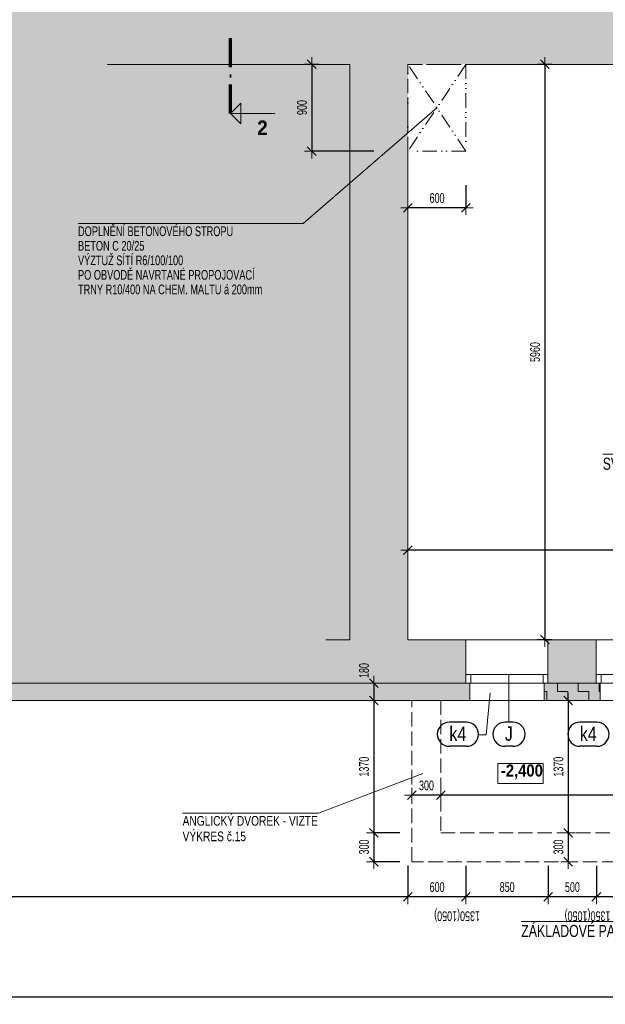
# Model space of a CAD drawing. Header units: millimetres. Extents: x -97971 to 48677, y -63570 to -5533.
# Tile 2 of 65: x -83109 to -77048, y -25274 to -15074. Entities that reach past the tile are written whole.
import ezdxf

# ---------------------------------------------------------------- set-up
doc = ezdxf.new("R2010")
doc.units = ezdxf.units.MM
doc.header["$PDMODE"] = 65
for name, pattern in [('Carkovana 2x_1', [200, 150, -50]), ('JIS_08_37', [480, 300, -90, 0, -90]), ('JIS_09_15', [300, 150, -50, 0, -50, 0, -50])]:
    doc.linetypes.add(name, pattern=pattern)
for name, color, linetype, lineweight in [('XR$1$1.PP - NÁVRH_1', 7, 'Continuous', 25), ('XR$2$KOTY_1', 7, 'Continuous', 25), ('XR$4$VÝPLNĚ_1', 7, 'Continuous', 25), ('XR$7$FILING ___1', 7, 'Continuous', 25)]:
    doc.layers.add(name, color=color, linetype=linetype, lineweight=lineweight)
doc.styles.add('ARIAL', font='ARIAL.TTF')
doc.styles.add('Arial Black', font='Arial Black')
doc.styles.add('ARIALNARROW', font='ARIALN.TTF')
doc.dimstyles.new('DIMSTYLE_3', dxfattribs={"dimtxt": 100, "dimasz": 150, "dimexe": 0, "dimexo": 0, "dimgap": 50, "dimtad": 2, "dimdec": 0, "dimrnd": 5, "dimzin": 12, "dimdsep": 46, "dimtxsty": 'ARIALNARROW', "dimblk1": 'ALL_ML_STRICH', "dimblk2": 'ALL_ML_STRICH', "dimsah": 1, "dimcen": 0, "dimclrd": 6, "dimclre": 6, "dimclrt": 6, "dimadec": 0, "dimazin": 0, "dimtfac": 1, "dimtdec": 0, "dimtix": 1, "dimtmove": 2, "dimatfit": 3, "dimfxl": 0, "dimtzin": 0, "dimlwd": 0, "dimlwe": 13, "dimarcsym": 0})
doc.dimstyles.new('DIMSTYLE_5', dxfattribs={"dimtxt": 100, "dimasz": 150, "dimexe": 0, "dimexo": 0, "dimgap": 50, "dimtad": 2, "dimdec": 0, "dimrnd": 5, "dimzin": 12, "dimdsep": 46, "dimtxsty": 'ARIALNARROW', "dimblk1": 'ALL_ML_STRICH', "dimblk2": 'ALL_ML_STRICH', "dimsah": 1, "dimcen": 0, "dimclrd": 6, "dimclre": 6, "dimclrt": 6, "dimadec": 0, "dimazin": 0, "dimtfac": 1, "dimtdec": 0, "dimtix": 1, "dimtmove": 2, "dimatfit": 3, "dimfxl": 0, "dimtvp": 1.2, "dimtzin": 0, "dimlwd": 0, "dimlwe": 13, "dimarcsym": 0})
pattern_1 = [(0, (216, 216), (108, 108), [108, -108]), (90, (216, 216), (-108, 108), [108, -108])]

# ---------------------------------------------------------------- blocks, each defined once
blk = doc.blocks.new('ALL_ML_STRICH')
at = {"color": 0, "linetype": 'ByBlock', "lineweight": -2}
for p, q in [((-1, 0), (0.5, 0)), ((-0.3, -0.3), (0.3, 0.3)), ((0, -0.5), (0, 0.5))]:
    blk.add_line(p, q, dxfattribs=at)
blk = doc.blocks.new('*D215')
at = {"layer": 'DEFPOINTS', "color": 6, "linetype": 'Continuous', "lineweight": 13}
for p in [(-90111, -23811), (-61786, -23811), (-61786, -25199)]:
    blk.add_point(p, dxfattribs=at)
at = {"layer": 'XR$2$KOTY_1', "color": 6, "linetype": 'Continuous', "lineweight": -2}
for p, q in [((-90111, -24458), (-90111, -25199)), ((-61786, -24526), (-61786, -25199)), ((-61786, -25199), (-90111, -25199))]:
    blk.add_line(p, q, dxfattribs=at)
at = {"layer": 'XR$2$KOTY_1', "color": 6, "linetype": 'Continuous', "lineweight": 13, "xscale": 150, "yscale": 150, "zscale": 150}
for p, rotation in [((-90111, -25199), 180), ((-61786, -25199), 360)]:
    blk.add_blockref('ALL_ML_STRICH', p, dxfattribs=dict(at, rotation=rotation))
at = {"layer": 'XR$2$KOTY_1', "color": 6, "linetype": 'Continuous', "lineweight": 13, "insert": (-75953, -25099), "char_height": 100, "width": 405.71, "attachment_point": 5, "style": 'ARIALNARROW'}
blk.add_mtext('\\W0.81;\\A1;{28325}', dxfattribs=at)
blk = doc.blocks.new('KOMPLEXNÍ OBJEKT_12')
at = {"layer": 'XR$2$KOTY_1', "color": 7, "linetype": 'JIS_08_37', "lineweight": 70}
blk.add_line((-80928, -16046), (-80928, -15170), dxfattribs=at)
at = {"layer": 'XR$2$KOTY_1', "color": 7, "linetype": 'Continuous', "lineweight": 13}
for p, q in [((-80928, -16046), (-80821, -15940)), ((-80821, -16152), (-80821, -15940)), ((-80928, -16046), (-80469, -16046)), ((-80928, -16046), (-80821, -16152))]:
    blk.add_line(p, q, dxfattribs=at)
at = {"layer": 'XR$2$KOTY_1', "color": 7, "linetype": 'Continuous', "lineweight": 25, "insert": (-80651, -16268), "char_height": 150, "width": 176.23, "attachment_point": 7, "rotation": 0.0001, "style": 'Arial Black'}
blk.add_mtext('\\W0.82;2', dxfattribs=at)
blk = doc.blocks.new('*D234')
at = {"layer": 'DEFPOINTS', "color": 6, "linetype": 'Continuous', "lineweight": 13}
for p in [(-79091, -16436), (-78491, -16436), (-78491, -17022)]:
    blk.add_point(p, dxfattribs=at)
at = {"layer": 'XR$2$KOTY_1', "color": 6, "linetype": 'Continuous', "lineweight": -2}
for p, q in [((-78491, -16789), (-78491, -17022)), ((-79091, -17022), (-79091, -17022)), ((-78491, -17022), (-79091, -17022))]:
    blk.add_line(p, q, dxfattribs=at)
at = {"layer": 'XR$2$KOTY_1', "color": 6, "linetype": 'Continuous', "lineweight": 13, "xscale": 150, "yscale": 150, "zscale": 150}
for p, rotation in [((-79091, -17022), 180), ((-78491, -17022), 360)]:
    blk.add_blockref('ALL_ML_STRICH', p, dxfattribs=dict(at, rotation=rotation))
at = {"layer": 'XR$2$KOTY_1', "color": 6, "linetype": 'Continuous', "lineweight": 13, "insert": (-78789, -16922), "char_height": 100, "width": 243.43, "attachment_point": 5, "style": 'ARIALNARROW'}
blk.add_mtext('\\W0.81;\\A1;{600}', dxfattribs=at)
blk = doc.blocks.new('*D235')
at = {"layer": 'DEFPOINTS', "color": 6, "linetype": 'Continuous', "lineweight": 13}
for p in [(-78491, -15536), (-77675, -15536), (-77641, -21496)]:
    blk.add_point(p, dxfattribs=at)
at = {"layer": 'XR$2$KOTY_1', "color": 6, "linetype": 'Continuous', "lineweight": -2}
for p, q in [((-77675, -15536), (-77675, -15536)), ((-77675, -15536), (-77675, -21496)), ((-77675, -21496), (-77675, -21496))]:
    blk.add_line(p, q, dxfattribs=at)
at = {"layer": 'XR$2$KOTY_1', "color": 6, "linetype": 'Continuous', "lineweight": 13, "xscale": 150, "yscale": 150, "zscale": 150}
for p, rotation in [((-77675, -15536), 90), ((-77675, -21496), 270)]:
    blk.add_blockref('ALL_ML_STRICH', p, dxfattribs=dict(at, rotation=rotation))
at = {"layer": 'XR$2$KOTY_1', "color": 6, "linetype": 'Continuous', "lineweight": 13, "insert": (-77775, -18517), "char_height": 100, "width": 324.57, "attachment_point": 5, "rotation": 90, "style": 'ARIALNARROW'}
blk.add_mtext('\\W0.81;\\A1;{5960}', dxfattribs=at)
blk = doc.blocks.new('*D236')
at = {"layer": 'DEFPOINTS', "color": 6, "linetype": 'Continuous', "lineweight": 13}
for p in [(-80087, -15536), (-79091, -15536), (-79091, -16436)]:
    blk.add_point(p, dxfattribs=at)
at = {"layer": 'XR$2$KOTY_1', "color": 6, "linetype": 'Continuous', "lineweight": -2}
for p, q in [((-80087, -15536), (-80087, -15536)), ((-80087, -15536), (-80087, -16436)), ((-79443, -16436), (-80087, -16436))]:
    blk.add_line(p, q, dxfattribs=at)
at = {"layer": 'XR$2$KOTY_1', "color": 6, "linetype": 'Continuous', "lineweight": 13, "xscale": 150, "yscale": 150, "zscale": 150}
for p, rotation in [((-80087, -15536), 90), ((-80087, -16436), 270)]:
    blk.add_blockref('ALL_ML_STRICH', p, dxfattribs=dict(at, rotation=rotation))
at = {"layer": 'XR$2$KOTY_1', "color": 6, "linetype": 'Continuous', "lineweight": 13, "insert": (-80187, -15984), "char_height": 100, "width": 243.43, "attachment_point": 5, "rotation": 90, "style": 'ARIALNARROW'}
blk.add_mtext('\\W0.81;\\A1;{900}', dxfattribs=at)
blk = doc.blocks.new('*D248')
at = {"layer": 'DEFPOINTS', "color": 6, "linetype": 'Continuous', "lineweight": 13}
for p in [(-77433, -22126), (-77391, -22126), (-77391, -23496)]:
    blk.add_point(p, dxfattribs=at)
at = {"layer": 'XR$2$KOTY_1', "color": 6, "linetype": 'Continuous', "lineweight": -2}
for p, q in [((-77433, -22126), (-77433, -22126)), ((-77433, -22126), (-77433, -23496)), ((-77433, -23496), (-77433, -23496))]:
    blk.add_line(p, q, dxfattribs=at)
at = {"layer": 'XR$2$KOTY_1', "color": 6, "linetype": 'Continuous', "lineweight": 13, "xscale": 150, "yscale": 150, "zscale": 150}
for p, rotation in [((-77433, -22126), 90), ((-77433, -23496), 270)]:
    blk.add_blockref('ALL_ML_STRICH', p, dxfattribs=dict(at, rotation=rotation))
at = {"layer": 'XR$2$KOTY_1', "color": 6, "linetype": 'Continuous', "lineweight": 13, "insert": (-77533, -22812), "char_height": 100, "width": 324.57, "attachment_point": 5, "rotation": 90, "style": 'ARIALNARROW'}
blk.add_mtext('\\W0.81;\\A1;{1370}', dxfattribs=at)
blk = doc.blocks.new('*D249')
at = {"layer": 'DEFPOINTS', "color": 6, "linetype": 'Continuous', "lineweight": 13}
for p in [(-77433, -23496), (-77391, -23496), (-77422, -23796)]:
    blk.add_point(p, dxfattribs=at)
at = {"layer": 'XR$2$KOTY_1', "color": 6, "linetype": 'Continuous', "lineweight": -2}
for p, q in [((-77433, -23496), (-77433, -23496)), ((-77433, -23496), (-77433, -23796)), ((-77433, -23796), (-77433, -23796))]:
    blk.add_line(p, q, dxfattribs=at)
at = {"layer": 'XR$2$KOTY_1', "color": 6, "linetype": 'Continuous', "lineweight": 13, "xscale": 150, "yscale": 150, "zscale": 150}
for p, rotation in [((-77433, -23496), 90), ((-77433, -23796), 270)]:
    blk.add_blockref('ALL_ML_STRICH', p, dxfattribs=dict(at, rotation=rotation))
at = {"layer": 'XR$2$KOTY_1', "color": 6, "linetype": 'Continuous', "lineweight": 13, "insert": (-77533, -23644), "char_height": 100, "width": 243.43, "attachment_point": 5, "rotation": 90, "style": 'ARIALNARROW'}
blk.add_mtext('\\W0.81;\\A1;{300}', dxfattribs=at)
blk = doc.blocks.new('*D275')
at = {"layer": 'DEFPOINTS', "color": 6, "linetype": 'Continuous', "lineweight": 13}
for p in [(-79445, -21946), (-79289, -21946), (-79051, -22126)]:
    blk.add_point(p, dxfattribs=at)
at = {"layer": 'XR$2$KOTY_1', "color": 6, "linetype": 'Continuous', "lineweight": -2}
for p, q in [((-79445, -21946), (-79445, -21946)), ((-79445, -21946), (-79445, -22126)), ((-79445, -22126), (-79445, -22126))]:
    blk.add_line(p, q, dxfattribs=at)
at = {"layer": 'XR$2$KOTY_1', "color": 6, "linetype": 'Continuous', "lineweight": 13, "xscale": 150, "yscale": 150, "zscale": 150}
for p, rotation in [((-79445, -21946), 90), ((-79445, -22126), 270)]:
    blk.add_blockref('ALL_ML_STRICH', p, dxfattribs=dict(at, rotation=rotation))
at = {"layer": 'XR$2$KOTY_1', "color": 6, "linetype": 'Continuous', "lineweight": 13, "insert": (-79545, -21816), "char_height": 100, "width": 243.43, "attachment_point": 5, "rotation": 90, "style": 'ARIALNARROW'}
blk.add_mtext('\\W0.81;\\A1;{180}', dxfattribs=at)
blk = doc.blocks.new('*D276')
at = {"layer": 'DEFPOINTS', "color": 6, "linetype": 'Continuous', "lineweight": 13}
for p in [(-79445, -22126), (-79051, -22126), (-78751, -23496)]:
    blk.add_point(p, dxfattribs=at)
at = {"layer": 'XR$2$KOTY_1', "color": 6, "linetype": 'Continuous', "lineweight": -2}
for p, q in [((-79445, -22126), (-79445, -22126)), ((-79445, -22126), (-79445, -23496)), ((-79173, -23496), (-79445, -23496))]:
    blk.add_line(p, q, dxfattribs=at)
at = {"layer": 'XR$2$KOTY_1', "color": 6, "linetype": 'Continuous', "lineweight": 13, "xscale": 150, "yscale": 150, "zscale": 150}
for p, rotation in [((-79445, -22126), 90), ((-79445, -23496), 270)]:
    blk.add_blockref('ALL_ML_STRICH', p, dxfattribs=dict(at, rotation=rotation))
at = {"layer": 'XR$2$KOTY_1', "color": 6, "linetype": 'Continuous', "lineweight": 13, "insert": (-79545, -22812), "char_height": 100, "width": 324.57, "attachment_point": 5, "rotation": 90, "style": 'ARIALNARROW'}
blk.add_mtext('\\W0.81;\\A1;{1370}', dxfattribs=at)
blk = doc.blocks.new('*D277')
at = {"layer": 'DEFPOINTS', "color": 6, "linetype": 'Continuous', "lineweight": 13}
for p in [(-79445, -23496), (-78751, -23496), (-79051, -23796)]:
    blk.add_point(p, dxfattribs=at)
at = {"layer": 'XR$2$KOTY_1', "color": 6, "linetype": 'Continuous', "lineweight": -2}
for p, q in [((-79173, -23496), (-79445, -23496)), ((-79445, -23496), (-79445, -23796)), ((-79173, -23796), (-79445, -23796))]:
    blk.add_line(p, q, dxfattribs=at)
at = {"layer": 'XR$2$KOTY_1', "color": 6, "linetype": 'Continuous', "lineweight": 13, "xscale": 150, "yscale": 150, "zscale": 150}
for p, rotation in [((-79445, -23496), 90), ((-79445, -23796), 270)]:
    blk.add_blockref('ALL_ML_STRICH', p, dxfattribs=dict(at, rotation=rotation))
at = {"layer": 'XR$2$KOTY_1', "color": 6, "linetype": 'Continuous', "lineweight": 13, "insert": (-79545, -23644), "char_height": 100, "width": 243.43, "attachment_point": 5, "rotation": 90, "style": 'ARIALNARROW'}
blk.add_mtext('\\W0.81;\\A1;{300}', dxfattribs=at)
blk = doc.blocks.new('*D301')
at = {"layer": 'DEFPOINTS', "color": 6, "linetype": 'Continuous', "lineweight": 13}
for p in [(-73504, -20569), (-79091, -21496), (-73504, -21496)]:
    blk.add_point(p, dxfattribs=at)
at = {"layer": 'XR$2$KOTY_1', "color": 6, "linetype": 'Continuous', "lineweight": -2}
for p, q in [((-79091, -20569), (-79091, -20569)), ((-73504, -20569), (-79091, -20569)), ((-73504, -20569), (-73504, -20569))]:
    blk.add_line(p, q, dxfattribs=at)
at = {"layer": 'XR$2$KOTY_1', "color": 6, "linetype": 'Continuous', "lineweight": 13, "xscale": 150, "yscale": 150, "zscale": 150}
for p, rotation in [((-79091, -20569), 180), ((-73504, -20569), 360)]:
    blk.add_blockref('ALL_ML_STRICH', p, dxfattribs=dict(at, rotation=rotation))
at = {"layer": 'XR$2$KOTY_1', "color": 6, "linetype": 'Continuous', "lineweight": 13, "insert": (-76299, -20469), "char_height": 100, "width": 324.57, "attachment_point": 5, "style": 'ARIALNARROW'}
blk.add_mtext('\\W0.81;\\A1;{5590}', dxfattribs=at)
blk = doc.blocks.new('*D325')
at = {"layer": 'DEFPOINTS', "color": 6, "linetype": 'Continuous', "lineweight": 13}
for p in [(-70831, -23107), (-78751, -23496), (-70831, -23496)]:
    blk.add_point(p, dxfattribs=at)
at = {"layer": 'XR$2$KOTY_1', "color": 6, "linetype": 'Continuous', "lineweight": -2}
for p, q in [((-78751, -23107), (-78751, -23107)), ((-70831, -23107), (-78751, -23107)), ((-70831, -23107), (-70831, -23107))]:
    blk.add_line(p, q, dxfattribs=at)
at = {"layer": 'XR$2$KOTY_1', "color": 6, "linetype": 'Continuous', "lineweight": 13, "xscale": 150, "yscale": 150, "zscale": 150}
for p, rotation in [((-78751, -23107), 180), ((-70831, -23107), 360)]:
    blk.add_blockref('ALL_ML_STRICH', p, dxfattribs=dict(at, rotation=rotation))
at = {"layer": 'XR$2$KOTY_1', "color": 6, "linetype": 'Continuous', "lineweight": 13, "insert": (-74792, -23007), "char_height": 100, "width": 324.57, "attachment_point": 5, "style": 'ARIALNARROW'}
blk.add_mtext('\\W0.81;\\A1;{7920}', dxfattribs=at)
blk = doc.blocks.new('*D326')
at = {"layer": 'DEFPOINTS', "color": 6, "linetype": 'Continuous', "lineweight": 13}
for p in [(-78751, -23107), (-78751, -23496), (-79051, -23796)]:
    blk.add_point(p, dxfattribs=at)
at = {"layer": 'XR$2$KOTY_1', "color": 6, "linetype": 'Continuous', "lineweight": -2}
for p, q in [((-79051, -23107), (-79051, -23107)), ((-78751, -23107), (-79051, -23107)), ((-78751, -23107), (-78751, -23107))]:
    blk.add_line(p, q, dxfattribs=at)
at = {"layer": 'XR$2$KOTY_1', "color": 6, "linetype": 'Continuous', "lineweight": 13, "xscale": 150, "yscale": 150, "zscale": 150}
for p, rotation in [((-79051, -23107), 180), ((-78751, -23107), 360)]:
    blk.add_blockref('ALL_ML_STRICH', p, dxfattribs=dict(at, rotation=rotation))
at = {"layer": 'XR$2$KOTY_1', "color": 6, "linetype": 'Continuous', "lineweight": 13, "insert": (-78899, -23007), "char_height": 100, "width": 243.43, "attachment_point": 5, "style": 'ARIALNARROW'}
blk.add_mtext('\\W0.81;\\A1;{300}', dxfattribs=at)
blk = doc.blocks.new('*D384')
at = {"layer": 'DEFPOINTS', "color": 6, "linetype": 'Continuous', "lineweight": 13}
for p in [(-77141, -21496), (-76291, -21496), (-76291, -24160)]:
    blk.add_point(p, dxfattribs=at)
at = {"layer": 'XR$2$KOTY_1', "color": 6, "linetype": 'Continuous', "lineweight": -2}
for p, q in [((-77141, -23839), (-77141, -24160)), ((-76291, -23839), (-76291, -24160)), ((-76291, -24160), (-77141, -24160))]:
    blk.add_line(p, q, dxfattribs=at)
at = {"layer": 'XR$2$KOTY_1', "color": 6, "linetype": 'Continuous', "lineweight": 13, "xscale": 150, "yscale": 150, "zscale": 150}
for p, rotation in [((-77141, -24160), 180), ((-76291, -24160), 360)]:
    blk.add_blockref('ALL_ML_STRICH', p, dxfattribs=dict(at, rotation=rotation))
at = {"layer": 'XR$2$KOTY_1', "color": 6, "linetype": 'Continuous', "lineweight": 13, "insert": (-76714, -24060), "char_height": 100, "width": 243.43, "attachment_point": 5, "style": 'ARIALNARROW'}
blk.add_mtext('\\W0.81;\\A1;{850}', dxfattribs=at)
at = {"layer": 'XR$2$KOTY_1', "color": 6, "linetype": 'Continuous', "lineweight": 13, "insert": (-76995, -24410), "char_height": 100, "width": 5, "attachment_point": 1, "rotation": 180, "line_spacing_factor": 0.60241, "style": 'ARIALNARROW'}
blk.add_mtext('\\W0.81;1350(1050)', dxfattribs=at)
blk = doc.blocks.new('*D385')
at = {"layer": 'DEFPOINTS', "color": 6, "linetype": 'Continuous', "lineweight": 13}
for p in [(-77641, -21496), (-77141, -21496), (-77141, -24160)]:
    blk.add_point(p, dxfattribs=at)
at = {"layer": 'XR$2$KOTY_1', "color": 6, "linetype": 'Continuous', "lineweight": -2}
for p, q in [((-77641, -23839), (-77641, -24160)), ((-77141, -23839), (-77141, -24160)), ((-77141, -24160), (-77641, -24160))]:
    blk.add_line(p, q, dxfattribs=at)
at = {"layer": 'XR$2$KOTY_1', "color": 6, "linetype": 'Continuous', "lineweight": 13, "xscale": 150, "yscale": 150, "zscale": 150}
for p, rotation in [((-77641, -24160), 180), ((-77141, -24160), 360)]:
    blk.add_blockref('ALL_ML_STRICH', p, dxfattribs=dict(at, rotation=rotation))
at = {"layer": 'XR$2$KOTY_1', "color": 6, "linetype": 'Continuous', "lineweight": 13, "insert": (-77389, -24060), "char_height": 100, "width": 243.43, "attachment_point": 5, "style": 'ARIALNARROW'}
blk.add_mtext('\\W0.81;\\A1;{500}', dxfattribs=at)
blk = doc.blocks.new('*D386')
at = {"layer": 'DEFPOINTS', "color": 6, "linetype": 'Continuous', "lineweight": 13}
for p in [(-78491, -21496), (-77641, -21496), (-77641, -24160)]:
    blk.add_point(p, dxfattribs=at)
at = {"layer": 'XR$2$KOTY_1', "color": 6, "linetype": 'Continuous', "lineweight": -2}
for p, q in [((-78491, -23839), (-78491, -24160)), ((-77641, -23839), (-77641, -24160)), ((-77641, -24160), (-78491, -24160))]:
    blk.add_line(p, q, dxfattribs=at)
at = {"layer": 'XR$2$KOTY_1', "color": 6, "linetype": 'Continuous', "lineweight": 13, "xscale": 150, "yscale": 150, "zscale": 150}
for p, rotation in [((-78491, -24160), 180), ((-77641, -24160), 360)]:
    blk.add_blockref('ALL_ML_STRICH', p, dxfattribs=dict(at, rotation=rotation))
at = {"layer": 'XR$2$KOTY_1', "color": 6, "linetype": 'Continuous', "lineweight": 13, "insert": (-78064, -24060), "char_height": 100, "width": 243.43, "attachment_point": 5, "style": 'ARIALNARROW'}
blk.add_mtext('\\W0.81;\\A1;{850}', dxfattribs=at)
at = {"layer": 'XR$2$KOTY_1', "color": 6, "linetype": 'Continuous', "lineweight": 13, "insert": (-78345, -24410), "char_height": 100, "width": 5, "attachment_point": 1, "rotation": 180, "line_spacing_factor": 0.60241, "style": 'ARIALNARROW'}
blk.add_mtext('\\W0.81;1350(1050)', dxfattribs=at)
blk = doc.blocks.new('*D387')
at = {"layer": 'DEFPOINTS', "color": 6, "linetype": 'Continuous', "lineweight": 13}
for p in [(-79091, -21496), (-78491, -21496), (-78491, -24160)]:
    blk.add_point(p, dxfattribs=at)
at = {"layer": 'XR$2$KOTY_1', "color": 6, "linetype": 'Continuous', "lineweight": -2}
for p, q in [((-79091, -23834), (-79091, -24160)), ((-78491, -23839), (-78491, -24160)), ((-78491, -24160), (-79091, -24160))]:
    blk.add_line(p, q, dxfattribs=at)
at = {"layer": 'XR$2$KOTY_1', "color": 6, "linetype": 'Continuous', "lineweight": 13, "xscale": 150, "yscale": 150, "zscale": 150}
for p, rotation in [((-79091, -24160), 180), ((-78491, -24160), 360)]:
    blk.add_blockref('ALL_ML_STRICH', p, dxfattribs=dict(at, rotation=rotation))
at = {"layer": 'XR$2$KOTY_1', "color": 6, "linetype": 'Continuous', "lineweight": 13, "insert": (-78789, -24060), "char_height": 100, "width": 243.43, "attachment_point": 5, "style": 'ARIALNARROW'}
blk.add_mtext('\\W0.81;\\A1;{600}', dxfattribs=at)
blk = doc.blocks.new('*D388')
at = {"layer": 'DEFPOINTS', "color": 6, "linetype": 'Continuous', "lineweight": 13}
for p in [(-79091, -21496), (-90291, -23631), (-79091, -24160)]:
    blk.add_point(p, dxfattribs=at)
at = {"layer": 'XR$2$KOTY_1', "color": 6, "linetype": 'Continuous', "lineweight": -2}
for p, q in [((-79091, -23834), (-79091, -24160)), ((-90291, -24223), (-90291, -24160)), ((-79091, -24160), (-90291, -24160))]:
    blk.add_line(p, q, dxfattribs=at)
at = {"layer": 'XR$2$KOTY_1', "color": 6, "linetype": 'Continuous', "lineweight": 13, "xscale": 150, "yscale": 150, "zscale": 150}
for p, rotation in [((-90291, -24160), 180), ((-79091, -24160), 360)]:
    blk.add_blockref('ALL_ML_STRICH', p, dxfattribs=dict(at, rotation=rotation))
at = {"layer": 'XR$2$KOTY_1', "color": 6, "linetype": 'Continuous', "lineweight": 13, "insert": (-84696, -24060), "char_height": 100, "width": 405.71, "attachment_point": 5, "style": 'ARIALNARROW'}
blk.add_mtext('\\W0.81;\\A1;{11200}', dxfattribs=at)

msp = doc.modelspace()

# ---------------------------------------------------------------- hatches: boundary and pattern name
at = {"layer": 'XR$7$FILING ___1', "linetype": 'Continuous', "lineweight": 13}
for color, points in [(11, [(-79091.3, -22126.3), (-78451.3, -22126.3), (-78451.3, -21946.3), (-90291.3, -21946.3), (-90291.3, -23631.3), (-96721.3, -23631.3), (-96721.3, -11506.3), (-79991.3, -11506.3), (-79991.3, -11506.3), (-81337.9, -11506.3), (-81337.9, -11326.3), (-96901.3, -11326.3), (-96901.3, -23811.3), (-90111.3, -23811.3), (-90111.3, -22126.3), (-79091.3, -22126.3)]), (254, [(-96721.3, -23631.3), (-90291.3, -23631.3), (-90291.3, -21946.3), (-79939.5, -21946.3), (-79939.5, -21496.3), (-79691.3, -21496.3), (-79691.3, -15536.3), (-82204.3, -15536.3), (-82204.3, -14936.3), (-81916.3, -14936.3), (-81916.3, -11956.3), (-82283.2, -11956.3), (-82283.2, -11506.3), (-96721.3, -11506.3)]), (11, [(-77101.3, -22126.3), (-77101.3, -21946.3), (-77681.3, -21946.3), (-77681.3, -22126.3), (-77391.4, -22126.3)])]:
    msp.add_hatch(color=color, dxfattribs=at).paths.add_polyline_path(points, flags=0)
h = msp.add_hatch(dxfattribs=at)
h.set_pattern_fill('VZOR', scale=108, style=0, pattern_type=2)
h.set_pattern_definition(pattern_1)
h.paths.add_polyline_path([(-79091.3, -22126.3), (-78451.3, -22126.3), (-78451.3, -21946.3), (-90291.3, -21946.3), (-90291.3, -23631.3), (-96721.3, -23631.3), (-96721.3, -11506.3), (-79991.3, -11506.3), (-79991.3, -11506.3), (-81337.9, -11506.3), (-81337.9, -11326.3), (-96901.3, -11326.3), (-96901.3, -23811.3), (-90111.3, -23811.3), (-90111.3, -22126.3), (-79091.3, -22126.3)], flags=0)
at = {"layer": 'XR$7$FILING ___1', "linetype": 'Carkovana 2x_1', "lineweight": 50}
msp.add_hatch(color=254, dxfattribs=at).paths.add_polyline_path([(-79091.3, -21496.3), (-79091.3, -15536.3), (-74736.3, -15536.3), (-74736.3, -15036.3), (-74836.3, -14936.3), (-75246.3, -14936.3), (-75246.3, -15386.3), (-76146.3, -15386.3), (-76146.3, -14936.3), (-81466.3, -14936.3), (-81466.3, -11956.3), (-81166.3, -11956.3), (-81166.3, -11506.3), (-82283.2, -11506.3), (-82283.2, -11956.3), (-81916.3, -11956.3), (-81916.3, -14936.3), (-82204.3, -14936.3), (-82204.3, -15536.3), (-79691.3, -15536.3), (-79691.3, -21496.3), (-79939.5, -21496.3), (-79939.5, -21946.3), (-78491.3, -21946.3), (-78491.3, -21496.3)])
at = {"layer": 'XR$7$FILING ___1', "linetype": 'Continuous', "lineweight": 50}
msp.add_hatch(color=254, dxfattribs=at).paths.add_polyline_path([(-77641.3, -21946.3), (-77141.3, -21946.3), (-77141.3, -21496.3), (-77641.3, -21496.3)])
at = {"layer": 'XR$7$FILING ___1', "linetype": 'Continuous', "lineweight": 13}
h = msp.add_hatch(dxfattribs=at)
h.set_pattern_fill('VZOR', scale=108, style=0, pattern_type=2)
h.set_pattern_definition(pattern_1)
h.paths.add_polyline_path([(-77101.3, -22126.3), (-77101.3, -21946.3), (-77681.3, -21946.3), (-77681.3, -22126.3), (-77391.4, -22126.3)], flags=0)

# ---------------------------------------------------------------- linework, layer by layer
at = {"layer": 'XR$1$1.PP - NÁVRH_1', "color": 14, "linetype": 'Continuous', "lineweight": 13}
for p, q in [((-79691.3, -15536.3), (-82204.3, -15536.3)), ((-79691.3, -21496.3), (-79691.3, -15536.3)), ((-74736.3, -15536.3), (-78491.3, -15536.3)), ((-79091.3, -21496.3), (-79091.3, -16436.3)), ((-79691.3, -21496.3), (-79939.5, -21496.3)), ((-78491.3, -21496.3), (-79091.3, -21496.3)), ((-78491.3, -21946.3), (-78491.3, -21496.3)), ((-77141.3, -21496.3), (-77641.3, -21496.3)), ((-77641.3, -21946.3), (-77641.3, -21496.3)), ((-77141.3, -21946.3), (-77141.3, -21496.3)), ((-78491.3, -21946.3), (-79939.5, -21946.3)), ((-77141.3, -21946.3), (-77641.3, -21946.3))]:
    msp.add_line(p, q, dxfattribs=at)
at = {"layer": 'XR$1$1.PP - NÁVRH_1', "color": 14, "linetype": 'Carkovana 2x_1', "lineweight": 13}
for p, q in [((-79091.3, -16436.3), (-79091.3, -15536.3)), ((-79091.3, -15536.3), (-78491.3, -15536.3))]:
    msp.add_line(p, q, dxfattribs=at)
at = {"layer": 'XR$1$1.PP - NÁVRH_1', "color": 7, "linetype": 'Continuous', "lineweight": 13}
for p, q in [((-77641.3, -21496.3), (-78491.3, -21496.3)), ((-76291.3, -21496.3), (-77141.3, -21496.3)), ((-90291.3, -21946.3), (-79939.5, -21946.3)), ((-78451.3, -21946.3), (-78491.3, -21946.3)), ((-78451.3, -22126.3), (-78451.3, -21946.3)), ((-77681.3, -22126.3), (-77681.3, -21946.3)), ((-77641.3, -21946.3), (-77681.3, -21946.3)), ((-77101.3, -21946.3), (-77141.3, -21946.3)), ((-77101.3, -22126.3), (-77101.3, -21946.3)), ((-90111.3, -22126.3), (-78451.3, -22126.3)), ((-78451.3, -22126.3), (-77681.3, -22126.3)), ((-77681.3, -22126.3), (-77101.3, -22126.3)), ((-77101.3, -22126.3), (-76331.3, -22126.3))]:
    msp.add_line(p, q, dxfattribs=at)
at = {"layer": 'XR$1$1.PP - NÁVRH_1', "color": 7, "linetype": 'Carkovana 2x_1', "lineweight": 13}
for p, q in [((-79051.3, -23796.3), (-79051.3, -22126.3)), ((-79051.3, -22126.3), (-78751.3, -22126.3)), ((-78751.3, -22126.3), (-78751.3, -23496.3)), ((-78751.3, -23496.3), (-70831.3, -23496.3)), ((-70531.3, -23796.3), (-79051.3, -23796.3))]:
    msp.add_line(p, q, dxfattribs=at)
at = {"layer": 'XR$1$1.PP - NÁVRH_1', "color": 6, "linetype": 'Continuous', "lineweight": 13}
msp.add_line((-77917.9, -24415.2), (-75761.6, -24415.2), dxfattribs=at)
msp.add_lwpolyline([(-78162.1, -22987.9), (-77692.1, -22987.9), (-77692.1, -22779.5), (-78162.1, -22779.5), (-78162.1, -22987.9)], dxfattribs=at)
at = {"layer": 'XR$2$KOTY_1', "color": 7, "linetype": 'JIS_09_15', "lineweight": 13}
for p, q in [((-79091.3, -16436.3), (-79091.3, -15536.3)), ((-79091.3, -15536.3), (-78491.3, -15536.3)), ((-78491.3, -15536.3), (-79091.3, -16436.3)), ((-78491.3, -16436.3), (-79091.3, -15536.3)), ((-78491.3, -15536.3), (-78491.3, -16436.3)), ((-78491.3, -16436.3), (-79091.3, -16436.3))]:
    msp.add_line(p, q, dxfattribs=at)
at = {"layer": 'XR$2$KOTY_1', "color": 7, "linetype": 'Continuous', "lineweight": 13}
for p, q in [((-78791.3, -15986.3), (-80174.4, -17185.4)), ((-82505.1, -17185.4), (-80174.4, -17185.4)), ((-78937.5, -22881.1), (-80014.7, -23293)), ((-80014.7, -23293), (-81422.7, -23293))]:
    msp.add_line(p, q, dxfattribs=at)
at = {"layer": 'XR$2$KOTY_1', "color": 6, "linetype": 'Continuous', "lineweight": 13}
msp.add_line((-77075.2, -19574.3), (-76348.6, -19574.3), dxfattribs=at)
at = {"layer": 'XR$2$KOTY_1', "color": 3, "linetype": 'Continuous', "lineweight": 13}
for p, q in [((-78046.3, -22351), (-78046.3, -21856.3)), ((-78280.7, -22481), (-78239.5, -22048)), ((-78360.7, -22481), (-78280.7, -22481))]:
    msp.add_line(p, q, dxfattribs=at)
at = {"layer": 'XR$2$KOTY_1', "color": 3, "linetype": 'Continuous', "lineweight": 25}
for p, q in [((-78484.7, -22351), (-78661.7, -22351)), ((-78003.5, -22351), (-78087.3, -22351)), ((-77134.7, -22351), (-77311.7, -22351)), ((-78484.7, -22601), (-78661.7, -22601)), ((-78003.5, -22601), (-78087.3, -22601)), ((-77134.7, -22601), (-77311.7, -22601))]:
    msp.add_line(p, q, dxfattribs=at)
for centre, start, end in [((-78661.7, -22476), 90, 270), ((-78484.7, -22476), 270, 90), ((-78087.3, -22476), 90, 270), ((-78003.5, -22476), 270, 90), ((-77311.7, -22476), 90, 270), ((-77134.7, -22476), 270, 90)]:
    msp.add_arc(centre, 125, start, end, dxfattribs=at)
at = {"layer": 'XR$4$VÝPLNĚ_1', "color": 132, "linetype": 'Continuous', "lineweight": 13}
for p, q in [((-77641.3, -21856.3), (-78491.3, -21856.3)), ((-78441.3, -21856.3), (-78441.3, -21946.3)), ((-77691.3, -21856.3), (-77691.3, -21946.3)), ((-76291.3, -21856.3), (-77141.3, -21856.3)), ((-77091.3, -21856.3), (-77091.3, -21946.3)), ((-77641.3, -21946.3), (-78491.3, -21946.3)), ((-76291.3, -21946.3), (-77141.3, -21946.3))]:
    msp.add_line(p, q, dxfattribs=at)

# ---------------------------------------------------------------- block references
at = {"layer": 'XR$2$KOTY_1', "color": 7, "linetype": 'Continuous', "lineweight": 25}
msp.add_blockref('KOMPLEXNÍ OBJEKT_12', (0, 0), dxfattribs=at)

# ---------------------------------------------------------------- texts
at = {"layer": 'XR$1$1.PP - NÁVRH_1', "color": 6, "linetype": 'Continuous', "lineweight": 13, "insert": (-78128.8, -22942), "char_height": 125, "width": 503.594, "attachment_point": 7, "style": 'ARIALNARROW'}
msp.add_mtext('\\W1.07;\\fArial Narrow|i0|b1|c0|p0;-2,400', dxfattribs=at)
at = {"layer": 'XR$1$1.PP - NÁVRH_1', "color": 6, "linetype": 'Continuous', "lineweight": 25, "insert": (-77917.9, -24577.7), "char_height": 125, "width": 2175.851, "attachment_point": 7, "style": 'ARIALNARROW'}
msp.add_mtext('\\W0.89;ZÁKLADOVÉ PATKY PRO SCHODY', dxfattribs=at)
at = {"layer": 'XR$2$KOTY_1', "color": 7, "linetype": 'Continuous', "lineweight": 13, "char_height": 100, "attachment_point": 1, "style": 'ARIALNARROW'}
for s, insert, width, line_spacing_factor in [('\\W0.83;DOPLNĚNÍ BETONOVÉHO STROPU\\PBETON C 20/25\\PVÝZTUŽ SÍTÍ R6/100/100\\PPO OBVODĚ NAVRTANÉ PROPOJOVACÍ\\PTRNY R10/400 NA CHEM. MALTU á 200mm', (-82505.1, -17215.4), 2372.399, 0.903614), ('\\W0.92;ANGLICKÝ DVOREK - VIZTE\\PVÝKRES č.15', (-81422.7, -23323), 1454.245, 0.963855)]:
    msp.add_mtext(s, dxfattribs=dict(at, insert=insert, width=width, line_spacing_factor=line_spacing_factor))
at = {"layer": 'XR$2$KOTY_1', "color": 6, "linetype": 'Continuous', "lineweight": 25, "insert": (-76711.9, -19674.3), "char_height": 125, "width": 781.142, "attachment_point": 5, "style": 'ARIALNARROW'}
msp.add_mtext('\\W0.87;SV=2370mm', dxfattribs=at)
at = {"layer": 'XR$2$KOTY_1', "color": 3, "linetype": 'Continuous', "lineweight": 25, "char_height": 150, "attachment_point": 7, "style": 'ARIAL'}
for s, insert, width in [('\\W0.79;k4', (-78661.7, -22546), 236.534), ('\\W0.78;J', (-78087.3, -22546), 142.688), ('\\W0.79;k4', (-77311.7, -22546), 236.534)]:
    msp.add_mtext(s, dxfattribs=dict(at, insert=insert, width=width))

# ---------------------------------------------------------------- dimensions: what is measured, and where the dimension line sits
at = {"layer": 'XR$2$KOTY_1', "color": 6, "linetype": 'Continuous', "lineweight": 13}
for base, p1, p2, angle, dimstyle, picture, middle in [((-80087.1, -16436.3), (-80087.1, -15536.3), (-79442.8, -16436.3), 270, 'DIMSTYLE_3', '*D236', (-80187.1, -15983.8)), ((-77674.7, -21496.3), (-77674.7, -15536.3), (-77674.7, -21496.3), 270, 'DIMSTYLE_3', '*D235', (-77774.7, -18517.4)), ((-79091.3, -17022.4), (-78491.3, -16788.7), (-79091.3, -17022.4), 180, 'DIMSTYLE_3', '*D234', (-78788.8, -16922.4)), ((-79091.327052, -20569.4867086), (-73503.827052, -20569.4867086), (-79091.327052, -20569.4867086), 180, 'DIMSTYLE_3', '*D301', (-76298.6437186, -20469.4867086)), ((-90291.3, -24159.6), (-79091.3, -23833.8), (-90291.3, -24222.7), 180, 'DIMSTYLE_3', '*D388', (-84696, -24059.6)), ((-79091.3, -24159.6), (-78491.3, -23838.6), (-79091.3, -23833.8), 180, 'DIMSTYLE_3', '*D387', (-78788.8, -24059.6)), ((-77641.3, -24159.6), (-77141.3, -23838.6), (-77641.3, -23838.6), 180, 'DIMSTYLE_3', '*D385', (-77388.8, -24059.6)), ((-79445.4, -22126.3), (-79445.4, -21946.3), (-79445.4, -22126.3), 270, 'DIMSTYLE_5', '*D275', (-79545.4, -21816.1)), ((-79445.4, -23496.3), (-79445.4, -22126.3), (-79173, -23496.3), 270, 'DIMSTYLE_3', '*D276', (-79545.4, -22812.4)), ((-77432.5, -23496.3), (-77432.5, -22126.3), (-77432.5, -23496.3), 270, 'DIMSTYLE_3', '*D248', (-77532.5, -22812.4)), ((-79051.3, -23107.3), (-78751.3, -23107.3), (-79051.3, -23107.3), 180, 'DIMSTYLE_3', '*D326', (-78898.8, -23007.3)), ((-78751.3, -23107.3), (-70831.3, -23107.3), (-78751.3, -23107.3), 180, 'DIMSTYLE_3', '*D325', (-74792.4, -23007.3)), ((-79445.4, -23796.3), (-79173, -23496.3), (-79173, -23796.3), 270, 'DIMSTYLE_3', '*D277', (-79545.4, -23643.8)), ((-77432.5, -23796.3), (-77432.5, -23496.3), (-77432.5, -23796.3), 270, 'DIMSTYLE_3', '*D249', (-77532.5, -23643.8)), ((-90111.3, -25198.5), (-61786.3, -24525.6), (-90111.3, -24458.1), 180, 'DIMSTYLE_3', '*D215', (-75953.5, -25098.5))]:
    dim = msp.add_linear_dim(base=base, p1=p1, p2=p2, angle=angle, dimstyle=dimstyle, override={"dimpost": '<>', "dimclrd": 6, "dimclre": 6, "dimclrt": 6, "dimlwd": 0, "dimlwe": 13}, dxfattribs=at)
    dim.commit()
    dim.dimension.update_dxf_attribs({"geometry": picture, "text_midpoint": middle, "dimtype": 160})
for base, p1, p2, picture, middle in [((-78491.3, -24159.6), (-77641.3, -23838.6), (-78491.3, -23838.6), '*D386', (-78063.8, -24059.6)), ((-77141.3, -24159.6), (-76291.3, -23838.6), (-77141.3, -23838.6), '*D384', (-76713.8, -24059.6))]:
    dim = msp.add_linear_dim(base=base, p1=p1, p2=p2, angle=180, text='<>\\X\\W0.81;1350(1050)', dimstyle='DIMSTYLE_3', override={"dimpost": '<>', "dimclrd": 6, "dimclre": 6, "dimclrt": 6, "dimlwd": 0, "dimlwe": 13}, dxfattribs=at)
    dim.commit()
    dim.dimension.update_dxf_attribs({"geometry": picture, "text_midpoint": middle, "dimtype": 160})

doc.saveas('drawing.dxf')
